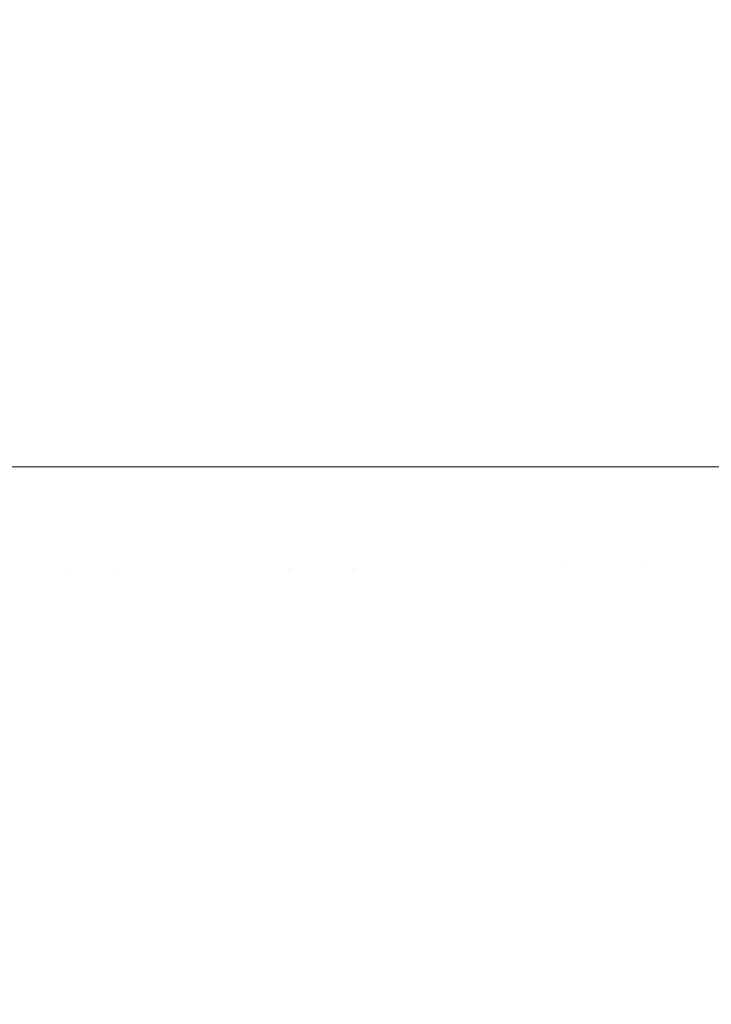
# Model space of a CAD drawing. Header units: centimetres. Extents: x -44.1 to 45.2, y 4.2 to 6.
# Tile 164 of 256: x -14.0875 to -14.0672, y 4.6844 to 4.7134. Entities that reach past the tile are written whole.
import ezdxf

# ---------------------------------------------------------------- set-up
doc = ezdxf.new("R2010")
doc.units = ezdxf.units.CM
doc.header["$LTSCALE"] = 2.54
doc.layers.add('Lucido design-1', color=7, linetype='Continuous')

# ---------------------------------------------------------------- blocks, each defined once
blk = doc.blocks.new('Gruppo-4-1')
at = {"color": 7, "linetype": 'Continuous', "lineweight": 9}
blk.add_3dface([(-43.918995, 5.900212, -2276.22217), (-43.918995, 4.300212, -2276.22217), (45.04592, 4.300212, -2276.22217), (45.04592, 5.900212, -2276.22217)], dxfattribs=at)
for points, invisible_edges in [([(-14.08873, 5.900212, -2276.692105), (-14.087137, 5.900212, -2276.68924), (-14.087137, 4.700212, -2276.68924), (-14.08756, 4.700212, -2276.690002)], 10), ([(-14.087137, 4.700212, -2276.68924), (-14.087137, 5.900212, -2276.68924), (-14.085341, 5.900212, -2276.686314), (-14.085341, 4.700212, -2276.686314)], 5), ([(-14.085341, 5.900212, -2276.686314), (-14.083323, 5.900212, -2276.683324), (-14.083323, 4.700212, -2276.683324), (-14.084704, 4.700212, -2276.68537)], 10), ([(-14.084704, 4.700212, -2276.68537), (-14.085341, 4.700212, -2276.686314), (-14.085341, 5.900212, -2276.686314)], 10), ([(-14.081061, 4.700212, -2276.680265), (-14.081439, 4.700212, -2276.680776), (-14.083323, 5.900212, -2276.683324), (-14.08219, 5.900212, -2276.681792)], 10), ([(-14.081439, 4.700212, -2276.680776), (-14.083323, 4.700212, -2276.683324), (-14.083323, 5.900212, -2276.683324)], 10), ([(-14.08219, 5.900212, -2276.681792), (-14.081061, 5.900212, -2276.680265), (-14.081061, 4.700212, -2276.680265)], 10), ([(-14.081061, 4.700212, -2276.680265), (-14.081061, 5.900212, -2276.680265), (-14.078539, 5.900212, -2276.677147), (-14.078539, 4.700212, -2276.677147)], 5), ([(-14.078539, 5.900212, -2276.677147), (-14.076165, 5.900212, -2276.67444), (-14.076165, 4.700212, -2276.67444), (-14.077753, 4.700212, -2276.67625)], 10), ([(-14.077753, 4.700212, -2276.67625), (-14.078539, 4.700212, -2276.677147), (-14.078539, 5.900212, -2276.677147)], 10), ([(-14.076165, 5.900212, -2276.67444), (-14.073071, 5.900212, -2276.671186), (-14.073071, 4.700212, -2276.671186), (-14.073658, 4.700212, -2276.671804)], 10), ([(-14.073658, 4.700212, -2276.671804), (-14.076165, 4.700212, -2276.67444), (-14.076165, 5.900212, -2276.67444)], 10), ([(-14.073071, 4.700212, -2276.671186), (-14.073071, 5.900212, -2276.671186), (-14.069993, 5.900212, -2276.668207), (-14.069993, 4.700212, -2276.668207)], 5), ([(-14.069993, 5.900212, -2276.668207), (-14.066612, 5.900212, -2276.665181), (-14.066612, 4.700212, -2276.665181), (-14.06916, 4.700212, -2276.667461)], 10), ([(-14.06916, 4.700212, -2276.667461), (-14.069993, 4.700212, -2276.668207), (-14.069993, 5.900212, -2276.668207)], 10), ([(-14.088804, 4.697134, -2276.692323), (-14.08873, 4.700212, -2276.692105), (-14.08756, 4.700212, -2276.690002), (-14.087532, 4.697146, -2276.689995)], 13), ([(-14.087532, 4.697146, -2276.689995), (-14.08756, 4.700212, -2276.690002), (-14.087137, 4.700212, -2276.68924)], 9), ([(-14.086156, 4.697159, -2276.687674), (-14.087532, 4.697146, -2276.689995), (-14.087137, 4.700212, -2276.68924)], 11), ([(-14.087137, 4.700212, -2276.68924), (-14.085341, 4.700212, -2276.686314), (-14.086156, 4.697159, -2276.687674)], 10), ([(-14.084678, 4.697173, -2276.68536), (-14.086156, 4.697159, -2276.687674), (-14.085341, 4.700212, -2276.686314)], 11), ([(-14.085341, 4.700212, -2276.686314), (-14.084704, 4.700212, -2276.68537), (-14.084678, 4.697173, -2276.68536)], 10), ([(-14.084678, 4.697173, -2276.68536), (-14.084704, 4.700212, -2276.68537), (-14.083323, 4.700212, -2276.683324)], 9), ([(-14.083323, 4.700212, -2276.683324), (-14.083095, 4.697188, -2276.683058), (-14.084678, 4.697173, -2276.68536)], 11), ([(-14.083095, 4.697188, -2276.683058), (-14.083323, 4.700212, -2276.683324), (-14.081439, 4.700212, -2276.680776), (-14.081408, 4.697204, -2276.680769)], 13), ([(-14.081408, 4.697204, -2276.680769), (-14.081439, 4.700212, -2276.680776), (-14.081061, 4.700212, -2276.680265)], 9), ([(-14.079618, 4.697221, -2276.678496), (-14.081408, 4.697204, -2276.680769), (-14.081061, 4.700212, -2276.680265)], 11), ([(-14.081061, 4.700212, -2276.680265), (-14.078539, 4.700212, -2276.677147), (-14.079618, 4.697221, -2276.678496)], 10), ([(-14.077725, 4.697239, -2276.676241), (-14.079618, 4.697221, -2276.678496), (-14.078539, 4.700212, -2276.677147)], 11), ([(-14.078539, 4.700212, -2276.677147), (-14.077753, 4.700212, -2276.67625), (-14.077725, 4.697239, -2276.676241)], 10), ([(-14.077725, 4.697239, -2276.676241), (-14.077753, 4.700212, -2276.67625), (-14.076165, 4.700212, -2276.67444)], 9), ([(-14.076165, 4.700212, -2276.67444), (-14.075729, 4.697257, -2276.674006), (-14.077725, 4.697239, -2276.676241)], 11), ([(-14.075729, 4.697257, -2276.674006), (-14.076165, 4.700212, -2276.67444), (-14.073658, 4.700212, -2276.671804), (-14.07363, 4.697277, -2276.671794)], 13), ([(-14.07363, 4.697277, -2276.671794), (-14.073658, 4.700212, -2276.671804), (-14.073071, 4.700212, -2276.671186)], 9), ([(-14.071431, 4.697298, -2276.669608), (-14.07363, 4.697277, -2276.671794), (-14.073071, 4.700212, -2276.671186)], 11), ([(-14.073071, 4.700212, -2276.671186), (-14.069993, 4.700212, -2276.668207), (-14.071431, 4.697298, -2276.669608)], 10), ([(-14.069133, 4.697319, -2276.667449), (-14.071431, 4.697298, -2276.669608), (-14.069993, 4.700212, -2276.668207)], 11), ([(-14.069993, 4.700212, -2276.668207), (-14.06916, 4.700212, -2276.667461), (-14.069133, 4.697319, -2276.667449)], 10), ([(-14.069133, 4.697319, -2276.667449), (-14.06916, 4.700212, -2276.667461), (-14.066612, 4.700212, -2276.665181), (-14.066736, 4.697342, -2276.665321)], 13), ([(-14.087532, 4.697146, -2276.689995), (-14.087408, 4.694033, -2276.689995), (-14.088679, 4.694009, -2276.692323), (-14.088804, 4.697134, -2276.692323)], 15), ([(-14.086156, 4.697159, -2276.687674), (-14.086033, 4.694059, -2276.687674), (-14.087408, 4.694033, -2276.689995), (-14.087532, 4.697146, -2276.689995)], 15), ([(-14.084678, 4.697173, -2276.68536), (-14.084555, 4.694087, -2276.68536), (-14.086033, 4.694059, -2276.687674), (-14.086156, 4.697159, -2276.687674)], 15), ([(-14.083095, 4.697188, -2276.683058), (-14.082973, 4.694117, -2276.683058), (-14.084555, 4.694087, -2276.68536), (-14.084678, 4.697173, -2276.68536)], 15), ([(-14.081408, 4.697204, -2276.680769), (-14.081287, 4.694149, -2276.680769), (-14.082973, 4.694117, -2276.683058), (-14.083095, 4.697188, -2276.683058)], 15), ([(-14.079618, 4.697221, -2276.678496), (-14.079497, 4.694183, -2276.678496), (-14.081287, 4.694149, -2276.680769), (-14.081408, 4.697204, -2276.680769)], 15), ([(-14.077725, 4.697239, -2276.676241), (-14.077605, 4.694219, -2276.676241), (-14.079497, 4.694183, -2276.678496), (-14.079618, 4.697221, -2276.678496)], 15), ([(-14.075729, 4.697257, -2276.674006), (-14.075609, 4.694257, -2276.674006), (-14.077605, 4.694219, -2276.676241), (-14.077725, 4.697239, -2276.676241)], 15), ([(-14.07363, 4.697277, -2276.671794), (-14.073512, 4.694297, -2276.671794), (-14.075609, 4.694257, -2276.674006), (-14.075729, 4.697257, -2276.674006)], 15), ([(-14.071431, 4.697298, -2276.669608), (-14.071314, 4.694338, -2276.669608), (-14.073512, 4.694297, -2276.671794), (-14.07363, 4.697277, -2276.671794)], 15), ([(-14.069133, 4.697319, -2276.667449), (-14.069016, 4.694382, -2276.667449), (-14.071314, 4.694338, -2276.669608), (-14.071431, 4.697298, -2276.669608)], 15), ([(-14.066736, 4.697342, -2276.665321), (-14.06662, 4.694427, -2276.665321), (-14.069016, 4.694382, -2276.667449), (-14.069133, 4.697319, -2276.667449)], 15), ([(-14.0774, 4.691153, -2276.676241), (-14.077605, 4.694219, -2276.676241), (-14.075609, 4.694257, -2276.674006), (-14.075406, 4.691211, -2276.674006)], 15), ([(-14.075406, 4.691211, -2276.674006), (-14.075609, 4.694257, -2276.674006), (-14.073512, 4.694297, -2276.671794), (-14.07331, 4.691271, -2276.671794)], 15), ([(-14.07331, 4.691271, -2276.671794), (-14.073512, 4.694297, -2276.671794), (-14.071314, 4.694338, -2276.669608), (-14.071113, 4.691334, -2276.669608)], 15), ([(-14.071113, 4.691334, -2276.669608), (-14.071314, 4.694338, -2276.669608), (-14.069016, 4.694382, -2276.667449), (-14.068817, 4.6914, -2276.667449)], 15), ([(-14.068817, 4.6914, -2276.667449), (-14.069016, 4.694382, -2276.667449), (-14.06662, 4.694427, -2276.665321), (-14.066422, 4.691468, -2276.665321)], 15), ([(-14.088467, 4.690836, -2276.692323), (-14.088679, 4.694009, -2276.692323), (-14.087408, 4.694033, -2276.689995), (-14.087197, 4.690873, -2276.689995)], 15), ([(-14.087197, 4.690873, -2276.689995), (-14.087408, 4.694033, -2276.689995), (-14.086033, 4.694059, -2276.687674), (-14.085823, 4.690912, -2276.687674)], 15), ([(-14.085823, 4.690912, -2276.687674), (-14.086033, 4.694059, -2276.687674), (-14.084555, 4.694087, -2276.68536), (-14.084345, 4.690954, -2276.68536)], 15), ([(-14.084345, 4.690954, -2276.68536), (-14.084555, 4.694087, -2276.68536), (-14.082973, 4.694117, -2276.683058), (-14.082764, 4.691, -2276.683058)], 15), ([(-14.082764, 4.691, -2276.683058), (-14.082973, 4.694117, -2276.683058), (-14.081287, 4.694149, -2276.680769), (-14.08108, 4.691048, -2276.680769)], 15), ([(-14.08108, 4.691048, -2276.680769), (-14.081287, 4.694149, -2276.680769), (-14.079497, 4.694183, -2276.678496), (-14.079291, 4.691099, -2276.678496)], 15), ([(-14.079291, 4.691099, -2276.678496), (-14.079497, 4.694183, -2276.678496), (-14.077605, 4.694219, -2276.676241), (-14.0774, 4.691153, -2276.676241)], 15), ([(-14.068817, 4.6914, -2276.667449), (-14.068531, 4.688373, -2276.667449), (-14.070825, 4.688284, -2276.669608), (-14.071113, 4.691334, -2276.669608)], 15), ([(-14.066422, 4.691468, -2276.665321), (-14.066139, 4.688465, -2276.665321), (-14.068531, 4.688373, -2276.667449), (-14.068817, 4.6914, -2276.667449)], 15), ([(-14.079291, 4.691099, -2276.678496), (-14.078996, 4.687969, -2276.678496), (-14.080783, 4.6879, -2276.680769), (-14.08108, 4.691048, -2276.680769)], 15), ([(-14.0774, 4.691153, -2276.676241), (-14.077106, 4.688042, -2276.676241), (-14.078996, 4.687969, -2276.678496), (-14.079291, 4.691099, -2276.678496)], 15), ([(-14.075406, 4.691211, -2276.674006), (-14.075114, 4.688119, -2276.674006), (-14.077106, 4.688042, -2276.676241), (-14.0774, 4.691153, -2276.676241)], 15), ([(-14.07331, 4.691271, -2276.671794), (-14.07302, 4.6882, -2276.671794), (-14.075114, 4.688119, -2276.674006), (-14.075406, 4.691211, -2276.674006)], 15), ([(-14.071113, 4.691334, -2276.669608), (-14.070825, 4.688284, -2276.669608), (-14.07302, 4.6882, -2276.671794), (-14.07331, 4.691271, -2276.671794)], 15), ([(-14.087197, 4.690873, -2276.689995), (-14.086894, 4.687665, -2276.689995), (-14.088163, 4.687616, -2276.692323), (-14.088467, 4.690836, -2276.692323)], 15), ([(-14.085823, 4.690912, -2276.687674), (-14.085521, 4.687718, -2276.687674), (-14.086894, 4.687665, -2276.689995), (-14.087197, 4.690873, -2276.689995)], 15), ([(-14.084345, 4.690954, -2276.68536), (-14.084045, 4.687775, -2276.68536), (-14.085521, 4.687718, -2276.687674), (-14.085823, 4.690912, -2276.687674)], 15), ([(-14.082764, 4.691, -2276.683058), (-14.082466, 4.687836, -2276.683058), (-14.084045, 4.687775, -2276.68536), (-14.084345, 4.690954, -2276.68536)], 15), ([(-14.08108, 4.691048, -2276.680769), (-14.080783, 4.6879, -2276.680769), (-14.082466, 4.687836, -2276.683058), (-14.082764, 4.691, -2276.683058)], 15), ([(-14.068155, 4.685302, -2276.667449), (-14.068531, 4.688373, -2276.667449), (-14.066139, 4.688465, -2276.665321), (-14.065766, 4.685418, -2276.665321)], 15), ([(-14.07473, 4.684982, -2276.674006), (-14.075114, 4.688119, -2276.674006), (-14.07302, 4.6882, -2276.671794), (-14.072639, 4.685084, -2276.671794)], 15), ([(-14.072639, 4.685084, -2276.671794), (-14.07302, 4.6882, -2276.671794), (-14.070825, 4.688284, -2276.669608), (-14.070447, 4.68519, -2276.669608)], 15), ([(-14.070447, 4.68519, -2276.669608), (-14.070825, 4.688284, -2276.669608), (-14.068531, 4.688373, -2276.667449), (-14.068155, 4.685302, -2276.667449)], 15), ([(-14.082073, 4.684625, -2276.683058), (-14.082466, 4.687836, -2276.683058), (-14.080783, 4.6879, -2276.680769), (-14.080392, 4.684707, -2276.680769)], 15), ([(-14.080392, 4.684707, -2276.680769), (-14.080783, 4.6879, -2276.680769), (-14.078996, 4.687969, -2276.678496), (-14.078608, 4.684794, -2276.678496)], 15), ([(-14.078608, 4.684794, -2276.678496), (-14.078996, 4.687969, -2276.678496), (-14.077106, 4.688042, -2276.676241), (-14.07672, 4.684885, -2276.676241)], 15), ([(-14.07672, 4.684885, -2276.676241), (-14.077106, 4.688042, -2276.676241), (-14.075114, 4.688119, -2276.674006), (-14.07473, 4.684982, -2276.674006)], 15), ([(-14.087764, 4.684349, -2276.692323), (-14.088163, 4.687616, -2276.692323), (-14.086894, 4.687665, -2276.689995), (-14.086496, 4.68441, -2276.689995)], 15), ([(-14.086496, 4.68441, -2276.689995), (-14.086894, 4.687665, -2276.689995), (-14.085521, 4.687718, -2276.687674), (-14.085125, 4.684477, -2276.687674)], 15), ([(-14.085125, 4.684477, -2276.687674), (-14.085521, 4.687718, -2276.687674), (-14.084045, 4.687775, -2276.68536), (-14.083651, 4.684549, -2276.68536)], 15), ([(-14.083651, 4.684549, -2276.68536), (-14.084045, 4.687775, -2276.68536), (-14.082466, 4.687836, -2276.683058), (-14.082073, 4.684625, -2276.683058)], 15), ([(-14.068155, 4.685302, -2276.667449), (-14.067686, 4.682187, -2276.667449), (-14.069974, 4.682052, -2276.669608), (-14.070447, 4.68519, -2276.669608)], 15), ([(-14.065766, 4.685418, -2276.665321), (-14.0653, 4.682327, -2276.665321), (-14.067686, 4.682187, -2276.667449), (-14.068155, 4.685302, -2276.667449)], 15), ([(-14.072639, 4.685084, -2276.671794), (-14.072162, 4.681923, -2276.671794), (-14.07425, 4.6818, -2276.674006), (-14.07473, 4.684982, -2276.674006)], 15), ([(-14.070447, 4.68519, -2276.669608), (-14.069974, 4.682052, -2276.669608), (-14.072162, 4.681923, -2276.671794), (-14.072639, 4.685084, -2276.671794)], 15), ([(-14.080392, 4.684707, -2276.680769), (-14.079904, 4.681468, -2276.680769), (-14.081582, 4.681369, -2276.683058), (-14.082073, 4.684625, -2276.683058)], 15), ([(-14.078608, 4.684794, -2276.678496), (-14.078122, 4.681573, -2276.678496), (-14.079904, 4.681468, -2276.680769), (-14.080392, 4.684707, -2276.680769)], 15), ([(-14.07672, 4.684885, -2276.676241), (-14.076237, 4.681684, -2276.676241), (-14.078122, 4.681573, -2276.678496), (-14.078608, 4.684794, -2276.678496)], 15), ([(-14.07473, 4.684982, -2276.674006), (-14.07425, 4.6818, -2276.674006), (-14.076237, 4.681684, -2276.676241), (-14.07672, 4.684885, -2276.676241)], 15), ([(-14.085125, 4.684477, -2276.687674), (-14.084629, 4.68119, -2276.687674), (-14.085998, 4.681109, -2276.689995), (-14.086496, 4.68441, -2276.689995)], 15), ([(-14.083651, 4.684549, -2276.68536), (-14.083157, 4.681276, -2276.68536), (-14.084629, 4.68119, -2276.687674), (-14.085125, 4.684477, -2276.687674)], 15), ([(-14.082073, 4.684625, -2276.683058), (-14.081582, 4.681369, -2276.683058), (-14.083157, 4.681276, -2276.68536), (-14.083651, 4.684549, -2276.68536)], 15)]:
    blk.add_3dface(points, dxfattribs=dict(at, invisible_edges=invisible_edges))
blk = doc.blocks.new('Gruppo-5-1')
at = {"color": 7}
blk.add_blockref('Gruppo-4-1', (0, 0), dxfattribs=at)

msp = doc.modelspace()

# ---------------------------------------------------------------- block references
at = {"layer": 'Lucido design-1', "color": 7}
msp.add_blockref('Gruppo-5-1', (0, 0), dxfattribs=at)

doc.saveas('drawing.dxf')
